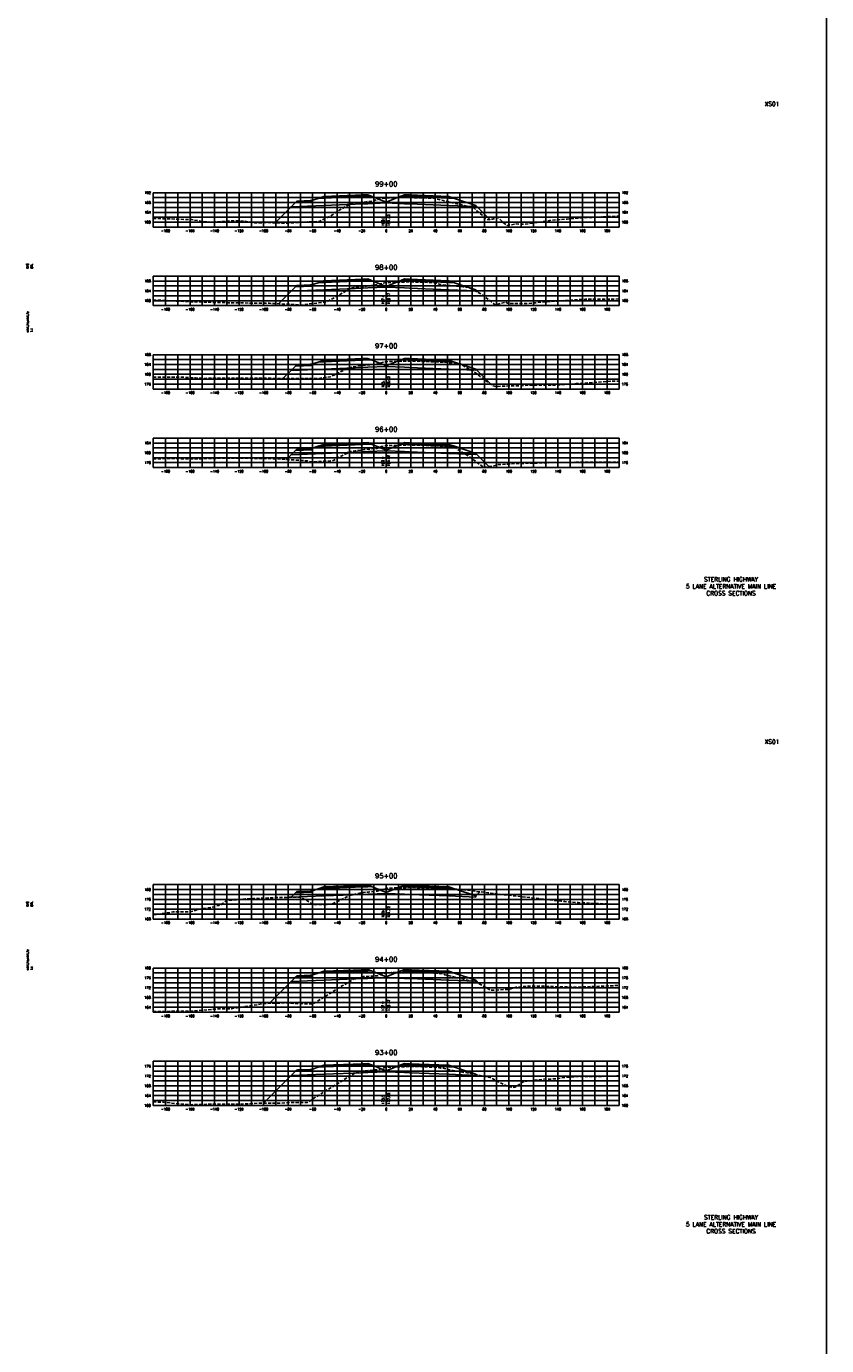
# Model space of a CAD drawing. Extents: x 37 to 10140, y -1968 to 9206.
# Tile 55 of 105: x 1497 to 2149, y 5124 to 6200. Entities that reach past the tile are written whole.
import ezdxf
from ezdxf.enums import TextEntityAlignment as Align

# ---------------------------------------------------------------- set-up
doc = ezdxf.new("R2010")
doc.units = 0
doc.header["$LTSCALE"] = 20
doc.header["$MEASUREMENT"] = 0
doc.linetypes.add('HIDDEN_050%', pattern=[0.1875, 0.125, -0.0625])
doc.layers.get('0').update_dxf_attribs({"color": 101})
for name, color, linetype in [('S-AT-TXT175', 6, 'Continuous'), ('S-AT-TXT80', 1, 'Continuous'), ('XDATUM', 3, 'Continuous'), ('XEG', 1, 'HIDDEN_050%'), ('XFG', 2, 'Continuous'), ('XGRID', 251, 'Continuous'), ('XGRIDT', 2, 'Continuous'), ('XREF-BORDER', 7, 'Continuous')]:
    doc.layers.add(name, color=color, linetype=linetype)
doc.styles.add('L100', font='simplex.shx', dxfattribs={"height": 2})
doc.styles.add('L175', font='ROMANSM.shx', dxfattribs={"height": 3.5})
doc.styles.add('L80', font='ROMANSM.shx', dxfattribs={"height": 1.6})

# ---------------------------------------------------------------- blocks, each defined once
blk = doc.blocks.new('03025_00_att1')
at = {"layer": 'S-AT-TXT175', "style": 'L175'}
for tag, p in [('NUM', (32.402, 20.822)), ('LINE1', (30.64, 1.444)), ('LINE2', (30.64, 1.161)), ('LINE3', (30.64, 0.877))]:
    blk.add_attdef(tag, text='', height=0.175, dxfattribs=at).set_placement(p, align=Align.CENTER)
at = {"layer": 'S-AT-TXT80', "style": 'L80'}
for tag, p in [('DESIGNED', (2.094, 14.201)), ('CHECKED', (2.265, 14.201)), ('DRAFTED', (2.436, 14.201)), ('PCTB', (2.094, 11.605)), ('PSCALE', (2.265, 11.605)), ('PVIEW', (2.436, 11.605))]:
    blk.add_attdef(tag, p, '', height=0.08, rotation=90, dxfattribs=at)

msp = doc.modelspace()

# ---------------------------------------------------------------- linework, layer by layer
msp.add_line((2149.1, 7231), (2149.1, -1819.5))
at = {"layer": 'XDATUM', "flags": 128}
for points in [[(1699.4, 6039.5), (1712.4, 6052.6), (1739, 6053.6), (1771, 6054.9), (1775, 6055.1), (1790, 6055.7), (1805, 6055.1), (1809, 6054.9), (1841, 6053.6), (1863, 6052.7), (1863, 6053.6), (1874.6, 6042)], [(1702.1, 5973.5), (1712.4, 5983.9), (1739, 5984.9), (1771, 5986.2), (1775, 5986.4), (1790, 5987), (1805, 5986.4), (1809, 5986.2), (1841, 5984.9), (1863, 5984), (1863, 5984.9), (1865.5, 5982.4)], [(1705.8, 5912.5), (1712.4, 5919.2), (1739, 5920.2), (1771, 5921.5), (1775, 5921.7), (1790, 5922.3), (1805, 5921.7), (1809, 5921.5), (1841, 5920.2), (1863, 5919.3), (1863, 5920.2), (1875.5, 5907.7)], [(1708.5, 5846.6), (1712.4, 5850.5), (1739, 5851.5), (1771, 5852.8), (1775, 5853), (1790, 5853.6), (1805, 5853), (1809, 5852.8), (1841, 5851.5), (1863, 5850.6), (1863, 5851.5), (1873.7, 5840.8)], [(1712.4, 5489.7), (1712.4, 5489.8), (1739, 5490.8), (1771, 5492.1), (1775, 5492.3), (1790, 5492.9), (1805, 5492.3), (1809, 5492.1), (1841, 5490.8), (1863, 5489.9), (1863, 5490.8), (1866.4, 5494.2)], [(1694.6, 5403.2), (1712.4, 5421.1), (1739, 5422.1), (1771, 5423.4), (1775, 5423.6), (1790, 5424.2), (1805, 5423.6), (1809, 5423.4), (1841, 5422.1), (1863, 5421.2), (1863, 5422.1), (1866.1, 5419)], [(1689.9, 5321.9), (1712.4, 5344.4), (1739, 5345.4), (1771, 5346.7), (1775, 5346.9), (1790, 5347.5), (1805, 5346.9), (1809, 5346.7), (1841, 5345.4), (1863, 5344.5), (1863, 5345.4), (1863.3, 5345.1)]]:
    msp.add_lwpolyline(points, dxfattribs=at)
at = {"layer": 'XEG', "flags": 128}
for points in [[(1600, 6042.9), (1603.6, 6043), (1631.6, 6042.1), (1640.7, 6040.5), (1647.5, 6040), (1657.1, 6040.7), (1664.7, 6041.2), (1675, 6040.8), (1682.9, 6039.5), (1693.2, 6039.7), (1708.8, 6039.2), (1725.6, 6040.2), (1735.2, 6040.6), (1742.4, 6044), (1746.2, 6046.1), (1751.7, 6049.7), (1759.7, 6054.5), (1766.2, 6055.6), (1770.1, 6056.2), (1776.4, 6057), (1779.5, 6057.3), (1781.7, 6058.1), (1783.2, 6058.6), (1784.5, 6059), (1787.9, 6059.6), (1790, 6059.7), (1792.8, 6059.8), (1795.4, 6059.9), (1804, 6060.1), (1808.2, 6060.1), (1816.5, 6059.9), (1820.3, 6059.8), (1823.6, 6059.7), (1827.7, 6059.5), (1830.9, 6058.9), (1833.1, 6058.4), (1835.4, 6057.9), (1837.4, 6057.4), (1850.7, 6054.3), (1861.6, 6051.4), (1865.4, 6048), (1872.4, 6042.2), (1874.4, 6042), (1876.7, 6042.6), (1881.2, 6043.8), (1885.2, 6039.9), (1888.5, 6037.4), (1896, 6038.6), (1902, 6038.3), (1913.8, 6039.9), (1923.4, 6041.5), (1937.4, 6042.6), (1943.6, 6043.2), (1961.5, 6044.1), (1980, 6045)], [(1600, 5976.5), (1602.7, 5976.5), (1634.1, 5975), (1642.7, 5974.9), (1642.7, 5974.8), (1664.4, 5974.3), (1664.4, 5974.3), (1664.4, 5974.3), (1664.9, 5974.2), (1666.5, 5974.3), (1671.9, 5974.2), (1687.7, 5974), (1694.9, 5973.9), (1702.9, 5973.5), (1721.2, 5972.5), (1729.6, 5973.7), (1740.2, 5974.7), (1743, 5975.9), (1749.1, 5979.3), (1752.6, 5981.3), (1760.9, 5986.3), (1763.6, 5986.7), (1772.8, 5987.6), (1778.2, 5988.5), (1781.1, 5988.9), (1781.6, 5989), (1784.7, 5989.7), (1787.5, 5990.4), (1788.6, 5990.7), (1790, 5990.8), (1794.2, 5990.9), (1796.1, 5991), (1807.2, 5991.3), (1809, 5991.4), (1810.8, 5991.3), (1820.9, 5991), (1822.5, 5991), (1828.3, 5990.7), (1829.4, 5990.5), (1833.2, 5989.6), (1835.5, 5989.1), (1836.5, 5988.9), (1852.8, 5987.4), (1857.3, 5986.7), (1866.7, 5981.8), (1868, 5981), (1877.5, 5973.8), (1878.8, 5972.7), (1880, 5972.9), (1887.6, 5974.8), (1888.8, 5974), (1893.5, 5973.6), (1895.8, 5973.6), (1906.3, 5973.6), (1911, 5974.3), (1929.2, 5975.7), (1931, 5975.8), (1937.3, 5976.2), (1952.4, 5977.2), (1969, 5977.2), (1980, 5977.4)], [(1600, 5913.6), (1623.8, 5913.6), (1634.5, 5913.1), (1640.6, 5912.7), (1651.6, 5912.8), (1679.2, 5912.9), (1694.6, 5912.8), (1705.2, 5912.5), (1725.2, 5912.5), (1734.8, 5912.7), (1744.5, 5914), (1747.2, 5915.3), (1755.4, 5919.2), (1758.7, 5921.2), (1766.7, 5922.6), (1771.2, 5923.4), (1777.9, 5923.9), (1781.8, 5924.2), (1784.3, 5925), (1785.1, 5925.4), (1786.6, 5925.6), (1789.6, 5926.3), (1790, 5926.3), (1794.4, 5926.5), (1796.9, 5926.5), (1805.5, 5926.7), (1810, 5926.8), (1817.9, 5926.6), (1821.8, 5926.5), (1826.9, 5926.2), (1829.3, 5926.2), (1833.3, 5925.9), (1834.8, 5925.8), (1837.1, 5925.9), (1838.3, 5925.8), (1845.5, 5925), (1850.6, 5924.5), (1858.2, 5919.9), (1862, 5917.7), (1872.9, 5909.5), (1877.1, 5906.6), (1879.9, 5906), (1886, 5906.4), (1896.2, 5906.6), (1899.4, 5906.8), (1900.7, 5906.8), (1909.6, 5907.2), (1918.4, 5907.1), (1929, 5907.1), (1945.2, 5908.4), (1973.5, 5910.5), (1980, 5910.3)], [(1600, 5847), (1614.8, 5847.4), (1633, 5847), (1644.2, 5847.3), (1649.6, 5847.5), (1667.3, 5847.6), (1681.6, 5847.5), (1695.5, 5847.3), (1715, 5846.2), (1725.4, 5845.4), (1728.8, 5844.6), (1740.9, 5845.2), (1745.9, 5845.4), (1754.9, 5850.1), (1761, 5853), (1764.6, 5853.6), (1771.9, 5854.6), (1775.6, 5855), (1782.3, 5855.6), (1784, 5856.4), (1786.2, 5857.1), (1788.5, 5857.7), (1790, 5857.9), (1790.2, 5857.9), (1794.6, 5858), (1797.8, 5858.1), (1803.1, 5858.2), (1810.6, 5858.4), (1815.8, 5858.2), (1822.7, 5858), (1826.8, 5857.8), (1830, 5857.6), (1832.6, 5857.4), (1836.7, 5856.9), (1838.5, 5856.8), (1840.2, 5856.7), (1843.7, 5856.3), (1846.4, 5856), (1851.1, 5853), (1857.6, 5849), (1864.2, 5844.1), (1869.2, 5840.3), (1877.6, 5841.3), (1881.4, 5842.5), (1887.9, 5842.7), (1889.3, 5842.8), (1891.4, 5843.1), (1912.6, 5843.7), (1917.3, 5843.9), (1923.3, 5844), (1944.7, 5844.3), (1963, 5844.3), (1980, 5844.4)], [(1600, 5475.3), (1616, 5477.8), (1630, 5477.9), (1638.5, 5480.1), (1647.9, 5481.6), (1653.6, 5483.1), (1655.6, 5483.9), (1659.9, 5487.1), (1669.6, 5487.8), (1675.1, 5488.4), (1681.7, 5488.6), (1698.5, 5489.4), (1711.6, 5489.7), (1720.2, 5489.7), (1725.3, 5487.1), (1730, 5483.7), (1737.4, 5483.8), (1745.4, 5484), (1751.3, 5486.8), (1761.7, 5491.8), (1764.6, 5492.3), (1771.2, 5493.6), (1775.5, 5494), (1782.5, 5494.7), (1785.1, 5495.6), (1786.2, 5496.1), (1788.1, 5496.5), (1790, 5496.9), (1791, 5497.1), (1793.6, 5497.2), (1798.5, 5497.4), (1806.8, 5497.5), (1811.6, 5497.6), (1818.9, 5497.3), (1823.3, 5497.1), (1831, 5496.8), (1831.4, 5496.8), (1846.6, 5496.3), (1850.3, 5496.1), (1853.9, 5495.7), (1869.8, 5493.8), (1870.8, 5493.7), (1872.8, 5493.4), (1878.3, 5492.7), (1881.4, 5492.3), (1910.2, 5489.1), (1914.4, 5488.6), (1917.3, 5488.2), (1932.8, 5486.5), (1935.7, 5486.2), (1946.6, 5485.4), (1948.4, 5485.2), (1953.4, 5485), (1980, 5483.9)], [(1600, 5396.7), (1608.7, 5396.7), (1628.4, 5396.9), (1629.5, 5396.7), (1652.2, 5398.7), (1663.8, 5398.9), (1680.4, 5401.4), (1690.6, 5403.1), (1708.3, 5403.7), (1714.7, 5403.2), (1730.4, 5402.8), (1734.8, 5405.5), (1745.5, 5412.2), (1751.2, 5415.8), (1763.4, 5422.9), (1769.5, 5424.6), (1771.4, 5425), (1774.4, 5425.2), (1782.7, 5425.7), (1785.6, 5426.9), (1786.7, 5427.2), (1790, 5427.9), (1790.3, 5427.9), (1791.7, 5428.2), (1793.9, 5428.3), (1799.5, 5428.4), (1803.2, 5428.4), (1812.6, 5428.6), (1816.3, 5428.5), (1824.7, 5428.2), (1827, 5428), (1832.1, 5427.8), (1833.4, 5427.6), (1835.8, 5427.2), (1837.9, 5426.6), (1842.6, 5425.5), (1850.7, 5423.6), (1851.9, 5423.3), (1862.1, 5420.8), (1863.5, 5420.5), (1873.2, 5415), (1875.5, 5413.9), (1888.1, 5414.6), (1890.1, 5414.5), (1891.5, 5415.2), (1895.8, 5416.4), (1905.8, 5417.2), (1908.4, 5417.3), (1910.8, 5417.3), (1916.9, 5417.2), (1920.6, 5417.1), (1930.9, 5416.8), (1932.9, 5416.7), (1943.6, 5416.5), (1944.8, 5416.4), (1944.8, 5416.4), (1950.8, 5416.7), (1980, 5417.8)], [(1600, 5323), (1608.3, 5322.6), (1621.4, 5321.3), (1629.9, 5320.6), (1650.3, 5321.1), (1668.7, 5321), (1687.9, 5321.9), (1704.2, 5321.9), (1714.6, 5322.5), (1725.7, 5322.4), (1736.4, 5329.3), (1744.2, 5334), (1753.1, 5339.4), (1764.6, 5346.6), (1769, 5347.5), (1772.2, 5348.3), (1776.9, 5348.6), (1783.5, 5349.3), (1786.3, 5350.1), (1788, 5350.6), (1790, 5350.9), (1790.3, 5351), (1792.8, 5351.3), (1796.1, 5351.4), (1800.4, 5351.5), (1806.3, 5351.6), (1813.4, 5351.8), (1818.9, 5351.6), (1825.3, 5351.3), (1828.9, 5351.1), (1832.8, 5350.9), (1834.6, 5350.5), (1836.8, 5350.3), (1840.1, 5349.4), (1843.3, 5348.7), (1852.1, 5347.2), (1857.1, 5346.3), (1870.3, 5343.8), (1874.8, 5342.7), (1887, 5336.6), (1889.8, 5335.1), (1893.2, 5334.7), (1894.9, 5334.8), (1900.9, 5338.8), (1902.2, 5339.6), (1904.5, 5339.9), (1911.2, 5340.5), (1913.8, 5340.8), (1918.5, 5341.4), (1919.6, 5341.6), (1924, 5341.5), (1929.3, 5341.9), (1934.7, 5342.8), (1937.6, 5343), (1941.2, 5343.3), (1946.7, 5343.7), (1954.3, 5343.6), (1958, 5343.5), (1980, 5344.1)]]:
    msp.add_lwpolyline(points, dxfattribs=at)
at = {"layer": 'XFG', "flags": 128}
for points in [[(1790, 6056.4), (1778, 6061.2), (1775, 6061.1), (1771, 6060.9), (1739, 6059.6), (1734.4, 6059.4), (1729, 6057.6), (1729, 6056.6), (1716, 6056.1), (1712.4, 6052.6), (1739, 6053.6), (1771, 6054.9), (1775, 6055.1), (1790, 6055.7), (1790, 6056.4)], [(1729, 6057.6), (1728, 6057.6), (1728, 6057.2), (1718, 6056.8), (1718, 6057.2), (1717, 6057.1), (1716, 6056.1), (1729, 6056.6), (1729, 6057.6)], [(1728, 6057.6), (1718, 6057.2), (1718, 6056.8), (1728, 6057.2), (1728, 6057.6)], [(1775, 6061.4), (1771, 6061.2), (1739, 6060), (1739, 6061), (1734.4, 6059.4), (1739, 6059.6), (1771, 6060.9), (1775, 6061.1), (1778, 6061.2), (1775, 6062.4), (1775, 6061.4)], [(1775, 6062.4), (1771, 6062.2), (1739, 6061), (1739, 6060.6), (1771, 6061.9), (1775, 6062.1), (1775, 6062.4)], [(1775, 6062.1), (1771, 6061.9), (1739, 6060.6), (1739, 6060), (1771, 6061.2), (1775, 6061.4), (1775, 6062.1)], [(1790, 6056.4), (1802, 6061.2), (1805, 6061.1), (1809, 6060.9), (1841, 6059.6), (1845.6, 6059.4), (1863, 6053.6), (1863, 6052.7), (1841, 6053.6), (1809, 6054.9), (1805, 6055.1), (1790, 6055.7)], [(1805, 6062.4), (1802, 6061.2), (1805, 6061.1), (1809, 6060.9), (1841, 6059.6), (1845.6, 6059.4), (1841, 6061), (1841, 6060), (1809, 6061.2), (1805, 6061.4), (1805, 6062.4)], [(1805, 6062.4), (1805, 6062.1), (1809, 6061.9), (1841, 6060.6), (1841, 6061), (1809, 6062.2), (1805, 6062.4)], [(1805, 6062.1), (1805, 6061.4), (1809, 6061.2), (1841, 6060), (1841, 6060.6), (1809, 6061.9), (1805, 6062.1)], [(1712.4, 6052.6), (1712.4, 6052.6), (1699.4, 6039.5)], [(1863, 6053.6), (1863, 6053.6), (1874.6, 6042)], [(1790, 5987.7), (1778, 5992.5), (1775, 5992.4), (1771, 5992.2), (1739, 5990.9), (1734.4, 5990.7), (1729, 5988.9), (1729, 5987.9), (1716, 5987.4), (1712.4, 5983.9), (1739, 5984.9), (1771, 5986.2), (1775, 5986.4), (1790, 5987), (1790, 5987.7)], [(1775, 5992.7), (1771, 5992.5), (1739, 5991.3), (1739, 5992.3), (1734.4, 5990.7), (1739, 5990.9), (1771, 5992.2), (1775, 5992.4), (1778, 5992.5), (1775, 5993.7), (1775, 5992.7)], [(1775, 5993.7), (1771, 5993.5), (1739, 5992.3), (1739, 5991.9), (1771, 5993.2), (1775, 5993.4), (1775, 5993.7)], [(1775, 5993.4), (1771, 5993.2), (1739, 5991.9), (1739, 5991.3), (1771, 5992.5), (1775, 5992.7), (1775, 5993.4)], [(1790, 5987.7), (1802, 5992.5), (1805, 5992.4), (1809, 5992.2), (1841, 5990.9), (1845.6, 5990.7), (1863, 5984.9), (1863, 5984), (1841, 5984.9), (1809, 5986.2), (1805, 5986.4), (1790, 5987)], [(1805, 5993.7), (1802, 5992.5), (1805, 5992.4), (1809, 5992.2), (1841, 5990.9), (1845.6, 5990.7), (1841, 5992.3), (1841, 5991.3), (1809, 5992.5), (1805, 5992.7), (1805, 5993.7)], [(1805, 5993.7), (1805, 5993.4), (1809, 5993.2), (1841, 5991.9), (1841, 5992.3), (1809, 5993.5), (1805, 5993.7)], [(1805, 5993.4), (1805, 5992.7), (1809, 5992.5), (1841, 5991.3), (1841, 5991.9), (1809, 5993.2), (1805, 5993.4)], [(1712.4, 5983.9), (1712.4, 5983.9), (1702.1, 5973.5)], [(1729, 5988.9), (1728, 5988.9), (1728, 5988.5), (1718, 5988.1), (1718, 5988.5), (1717, 5988.4), (1716, 5987.4), (1729, 5987.9), (1729, 5988.9)], [(1728, 5988.9), (1718, 5988.5), (1718, 5988.1), (1728, 5988.5), (1728, 5988.9)], [(1863, 5984.9), (1863, 5984.9), (1865.5, 5982.4)], [(1790, 5923), (1778, 5927.8), (1775, 5927.7), (1771, 5927.5), (1739, 5926.2), (1734.4, 5926), (1729, 5924.2), (1729, 5923.2), (1716, 5922.7), (1712.4, 5919.2), (1739, 5920.2), (1771, 5921.5), (1775, 5921.7), (1790, 5922.3), (1790, 5923)], [(1775, 5928), (1771, 5927.8), (1739, 5926.6), (1739, 5927.6), (1734.4, 5926), (1739, 5926.2), (1771, 5927.5), (1775, 5927.7), (1778, 5927.8), (1775, 5929), (1775, 5928)], [(1775, 5929), (1771, 5928.8), (1739, 5927.6), (1739, 5927.2), (1771, 5928.5), (1775, 5928.7), (1775, 5929)], [(1775, 5928.7), (1771, 5928.5), (1739, 5927.2), (1739, 5926.6), (1771, 5927.8), (1775, 5928), (1775, 5928.7)], [(1790, 5923), (1802, 5927.8), (1805, 5927.7), (1809, 5927.5), (1841, 5926.2), (1845.6, 5926), (1863, 5920.2), (1863, 5919.3), (1841, 5920.2), (1809, 5921.5), (1805, 5921.7), (1790, 5922.3)], [(1805, 5929), (1802, 5927.8), (1805, 5927.7), (1809, 5927.5), (1841, 5926.2), (1845.6, 5926), (1841, 5927.6), (1841, 5926.6), (1809, 5927.8), (1805, 5928), (1805, 5929)], [(1805, 5929), (1805, 5928.7), (1809, 5928.5), (1841, 5927.2), (1841, 5927.6), (1809, 5928.8), (1805, 5929)], [(1805, 5928.7), (1805, 5928), (1809, 5927.8), (1841, 5926.6), (1841, 5927.2), (1809, 5928.5), (1805, 5928.7)], [(1712.4, 5919.2), (1712.4, 5919.2), (1705.8, 5912.5)], [(1729, 5924.2), (1728, 5924.2), (1728, 5923.8), (1718, 5923.4), (1718, 5923.8), (1717, 5923.7), (1716, 5922.7), (1729, 5923.2), (1729, 5924.2)], [(1728, 5924.2), (1718, 5923.8), (1718, 5923.4), (1728, 5923.8), (1728, 5924.2)], [(1863, 5920.2), (1863, 5920.2), (1875.5, 5907.7)], [(1712.4, 5850.5), (1712.4, 5850.5), (1708.5, 5846.6)], [(1790, 5854.3), (1778, 5859.1), (1775, 5859), (1771, 5858.8), (1739, 5857.5), (1734.4, 5857.3), (1729, 5855.5), (1729, 5854.5), (1716, 5854), (1712.4, 5850.5), (1739, 5851.5), (1771, 5852.8), (1775, 5853), (1790, 5853.6), (1790, 5854.3)], [(1729, 5855.5), (1728, 5855.5), (1728, 5855.1), (1718, 5854.7), (1718, 5855.1), (1717, 5855), (1716, 5854), (1729, 5854.5), (1729, 5855.5)], [(1728, 5855.5), (1718, 5855.1), (1718, 5854.7), (1728, 5855.1), (1728, 5855.5)], [(1775, 5859.3), (1771, 5859.1), (1739, 5857.9), (1739, 5858.9), (1734.4, 5857.3), (1739, 5857.5), (1771, 5858.8), (1775, 5859), (1778, 5859.1), (1775, 5860.3), (1775, 5859.3)], [(1775, 5860.3), (1771, 5860.1), (1739, 5858.9), (1739, 5858.5), (1771, 5859.8), (1775, 5860), (1775, 5860.3)], [(1775, 5860), (1771, 5859.8), (1739, 5858.5), (1739, 5857.9), (1771, 5859.1), (1775, 5859.3), (1775, 5860)], [(1790, 5854.3), (1802, 5859.1), (1805, 5859), (1809, 5858.8), (1841, 5857.5), (1845.6, 5857.3), (1863, 5851.5), (1863, 5850.6), (1841, 5851.5), (1809, 5852.8), (1805, 5853), (1790, 5853.6)], [(1805, 5860.3), (1802, 5859.1), (1805, 5859), (1809, 5858.8), (1841, 5857.5), (1845.6, 5857.3), (1841, 5858.9), (1841, 5857.9), (1809, 5859.1), (1805, 5859.3), (1805, 5860.3)], [(1805, 5860.3), (1805, 5860), (1809, 5859.8), (1841, 5858.5), (1841, 5858.9), (1809, 5860.1), (1805, 5860.3)], [(1805, 5860), (1805, 5859.3), (1809, 5859.1), (1841, 5857.9), (1841, 5858.5), (1809, 5859.8), (1805, 5860)], [(1863, 5851.5), (1863, 5851.5), (1873.7, 5840.8)], [(1790, 5493.6), (1778, 5498.4), (1775, 5498.3), (1771, 5498.1), (1739, 5496.8), (1734.4, 5496.6), (1729, 5494.8), (1729, 5493.8), (1716, 5493.3), (1712.4, 5489.8), (1739, 5490.8), (1771, 5492.1), (1775, 5492.3), (1790, 5492.9), (1790, 5493.6)], [(1775, 5498.6), (1771, 5498.4), (1739, 5497.2), (1739, 5498.2), (1734.4, 5496.6), (1739, 5496.8), (1771, 5498.1), (1775, 5498.3), (1778, 5498.4), (1775, 5499.6), (1775, 5498.6)], [(1775, 5499.6), (1771, 5499.4), (1739, 5498.2), (1739, 5497.8), (1771, 5499.1), (1775, 5499.3), (1775, 5499.6)], [(1775, 5499.3), (1771, 5499.1), (1739, 5497.8), (1739, 5497.2), (1771, 5498.4), (1775, 5498.6), (1775, 5499.3)], [(1790, 5493.6), (1802, 5498.4), (1805, 5498.3), (1809, 5498.1), (1841, 5496.8), (1845.6, 5496.6), (1863, 5490.8), (1863, 5489.9), (1841, 5490.8), (1809, 5492.1), (1805, 5492.3), (1790, 5492.9)], [(1805, 5499.6), (1802, 5498.4), (1805, 5498.3), (1809, 5498.1), (1841, 5496.8), (1845.6, 5496.6), (1841, 5498.2), (1841, 5497.2), (1809, 5498.4), (1805, 5498.6), (1805, 5499.6)], [(1805, 5499.6), (1805, 5499.3), (1809, 5499.1), (1841, 5497.8), (1841, 5498.2), (1809, 5499.4), (1805, 5499.6)], [(1805, 5499.3), (1805, 5498.6), (1809, 5498.4), (1841, 5497.2), (1841, 5497.8), (1809, 5499.1), (1805, 5499.3)], [(1712.4, 5489.8), (1712.4, 5489.8), (1712.4, 5489.7)], [(1729, 5494.8), (1728, 5494.8), (1728, 5494.4), (1718, 5494), (1718, 5494.4), (1717, 5494.3), (1716, 5493.3), (1729, 5493.8), (1729, 5494.8)], [(1728, 5494.8), (1718, 5494.4), (1718, 5494), (1728, 5494.4), (1728, 5494.8)], [(1863, 5490.8), (1863, 5490.8), (1866.4, 5494.2)], [(1775, 5429.9), (1771, 5429.7), (1739, 5428.5), (1739, 5429.5), (1734.4, 5427.9), (1739, 5428.1), (1771, 5429.4), (1775, 5429.6), (1778, 5429.7), (1775, 5430.9), (1775, 5429.9)], [(1775, 5430.9), (1771, 5430.7), (1739, 5429.5), (1739, 5429.1), (1771, 5430.4), (1775, 5430.6), (1775, 5430.9)], [(1805, 5430.9), (1802, 5429.7), (1805, 5429.6), (1809, 5429.4), (1841, 5428.1), (1845.6, 5427.9), (1841, 5429.5), (1841, 5428.5), (1809, 5429.7), (1805, 5429.9), (1805, 5430.9)], [(1805, 5430.9), (1805, 5430.6), (1809, 5430.4), (1841, 5429.1), (1841, 5429.5), (1809, 5430.7), (1805, 5430.9)], [(1712.4, 5421.1), (1712.4, 5421.1), (1694.6, 5403.2)], [(1790, 5424.9), (1778, 5429.7), (1775, 5429.6), (1771, 5429.4), (1739, 5428.1), (1734.4, 5427.9), (1729, 5426.1), (1729, 5425.1), (1716, 5424.6), (1712.4, 5421.1), (1739, 5422.1), (1771, 5423.4), (1775, 5423.6), (1790, 5424.2), (1790, 5424.9)], [(1729, 5426.1), (1728, 5426.1), (1728, 5425.7), (1718, 5425.3), (1718, 5425.7), (1717, 5425.6), (1716, 5424.6), (1729, 5425.1), (1729, 5426.1)], [(1728, 5426.1), (1718, 5425.7), (1718, 5425.3), (1728, 5425.7), (1728, 5426.1)], [(1775, 5430.6), (1771, 5430.4), (1739, 5429.1), (1739, 5428.5), (1771, 5429.7), (1775, 5429.9), (1775, 5430.6)], [(1790, 5424.9), (1802, 5429.7), (1805, 5429.6), (1809, 5429.4), (1841, 5428.1), (1845.6, 5427.9), (1863, 5422.1), (1863, 5421.2), (1841, 5422.1), (1809, 5423.4), (1805, 5423.6), (1790, 5424.2)], [(1805, 5430.6), (1805, 5429.9), (1809, 5429.7), (1841, 5428.5), (1841, 5429.1), (1809, 5430.4), (1805, 5430.6)], [(1863, 5422.1), (1863, 5422.1), (1866.1, 5419)], [(1790, 5348.2), (1778, 5353), (1775, 5352.9), (1771, 5352.7), (1739, 5351.4), (1734.4, 5351.2), (1729, 5349.4), (1729, 5348.4), (1716, 5347.9), (1712.4, 5344.4), (1739, 5345.4), (1771, 5346.7), (1775, 5346.9), (1790, 5347.5), (1790, 5348.2)], [(1729, 5349.4), (1728, 5349.4), (1728, 5349), (1718, 5348.6), (1718, 5349), (1717, 5348.9), (1716, 5347.9), (1729, 5348.4), (1729, 5349.4)], [(1728, 5349.4), (1718, 5349), (1718, 5348.6), (1728, 5349), (1728, 5349.4)], [(1775, 5353.2), (1771, 5353), (1739, 5351.8), (1739, 5352.8), (1734.4, 5351.2), (1739, 5351.4), (1771, 5352.7), (1775, 5352.9), (1778, 5353), (1775, 5354.2), (1775, 5353.2)], [(1775, 5354.2), (1771, 5354), (1739, 5352.8), (1739, 5352.4), (1771, 5353.7), (1775, 5353.9), (1775, 5354.2)], [(1775, 5353.9), (1771, 5353.7), (1739, 5352.4), (1739, 5351.8), (1771, 5353), (1775, 5353.2), (1775, 5353.9)], [(1790, 5348.2), (1802, 5353), (1805, 5352.9), (1809, 5352.7), (1841, 5351.4), (1845.6, 5351.2), (1863, 5345.4), (1863, 5344.5), (1841, 5345.4), (1809, 5346.7), (1805, 5346.9), (1790, 5347.5)], [(1805, 5354.2), (1802, 5353), (1805, 5352.9), (1809, 5352.7), (1841, 5351.4), (1845.6, 5351.2), (1841, 5352.8), (1841, 5351.8), (1809, 5353), (1805, 5353.2), (1805, 5354.2)], [(1805, 5354.2), (1805, 5353.9), (1809, 5353.7), (1841, 5352.4), (1841, 5352.8), (1809, 5354), (1805, 5354.2)], [(1805, 5353.9), (1805, 5353.2), (1809, 5353), (1841, 5351.8), (1841, 5352.4), (1809, 5353.7), (1805, 5353.9)], [(1863, 5345.4), (1863, 5345.4), (1863.3, 5345.1)], [(1712.4, 5344.4), (1712.4, 5344.4), (1689.9, 5321.9)]]:
    msp.add_lwpolyline(points, dxfattribs=at)
at = {"layer": 'XGRID'}
for p, q in [((1600, 6036), (1600, 6064)), ((1600, 6064), (1980, 6064)), ((1600, 6060), (1980, 6060)), ((1600, 6056), (1980, 6056)), ((1610, 6036), (1610, 6064)), ((1620, 6036), (1620, 6064)), ((1630, 6036), (1630, 6064)), ((1640, 6036), (1640, 6064)), ((1650, 6036), (1650, 6064)), ((1660, 6036), (1660, 6064)), ((1670, 6036), (1670, 6064)), ((1680, 6036), (1680, 6064)), ((1690, 6036), (1690, 6064)), ((1700, 6036), (1700, 6064)), ((1710, 6036), (1710, 6064)), ((1720, 6036), (1720, 6064)), ((1730, 6036), (1730, 6064)), ((1740, 6036), (1740, 6064)), ((1750, 6036), (1750, 6064)), ((1760, 6036), (1760, 6064)), ((1770, 6036), (1770, 6064)), ((1780, 6036), (1780, 6064)), ((1790, 6036), (1790, 6064)), ((1800, 6036), (1800, 6064)), ((1810, 6036), (1810, 6064)), ((1820, 6036), (1820, 6064)), ((1830, 6036), (1830, 6064)), ((1840, 6036), (1840, 6064)), ((1850, 6036), (1850, 6064)), ((1860, 6036), (1860, 6064)), ((1870, 6036), (1870, 6064)), ((1880, 6036), (1880, 6064)), ((1890, 6036), (1890, 6064)), ((1900, 6036), (1900, 6064)), ((1910, 6036), (1910, 6064)), ((1920, 6036), (1920, 6064)), ((1930, 6036), (1930, 6064)), ((1940, 6036), (1940, 6064)), ((1950, 6036), (1950, 6064)), ((1960, 6036), (1960, 6064)), ((1970, 6036), (1970, 6064)), ((1980, 6036), (1980, 6064)), ((1600, 6052), (1980, 6052)), ((1600, 6048), (1980, 6048)), ((1600, 6044), (1980, 6044)), ((1600, 6040), (1980, 6040)), ((1600, 6036), (1980, 6036)), ((1600, 5972), (1600, 5996)), ((1600, 5996), (1980, 5996)), ((1600, 5992), (1980, 5992)), ((1610, 5972), (1610, 5996)), ((1620, 5972), (1620, 5996)), ((1630, 5972), (1630, 5996)), ((1640, 5972), (1640, 5996)), ((1650, 5972), (1650, 5996)), ((1660, 5972), (1660, 5996)), ((1670, 5972), (1670, 5996)), ((1680, 5972), (1680, 5996)), ((1690, 5972), (1690, 5996)), ((1700, 5972), (1700, 5996)), ((1710, 5972), (1710, 5996)), ((1720, 5972), (1720, 5996)), ((1730, 5972), (1730, 5996)), ((1740, 5972), (1740, 5996)), ((1750, 5972), (1750, 5996)), ((1760, 5972), (1760, 5996)), ((1770, 5972), (1770, 5996)), ((1780, 5972), (1780, 5996)), ((1790, 5972), (1790, 5996)), ((1800, 5972), (1800, 5996)), ((1810, 5972), (1810, 5996)), ((1820, 5972), (1820, 5996)), ((1830, 5972), (1830, 5996)), ((1840, 5972), (1840, 5996)), ((1850, 5972), (1850, 5996)), ((1860, 5972), (1860, 5996)), ((1870, 5972), (1870, 5996)), ((1880, 5972), (1880, 5996)), ((1890, 5972), (1890, 5996)), ((1900, 5972), (1900, 5996)), ((1910, 5972), (1910, 5996)), ((1920, 5972), (1920, 5996)), ((1930, 5972), (1930, 5996)), ((1940, 5972), (1940, 5996)), ((1950, 5972), (1950, 5996)), ((1960, 5972), (1960, 5996)), ((1970, 5972), (1970, 5996)), ((1980, 5972), (1980, 5996)), ((1600, 5988), (1980, 5988)), ((1600, 5984), (1980, 5984)), ((1600, 5980), (1980, 5980)), ((1600, 5976), (1980, 5976)), ((1600, 5972), (1980, 5972)), ((1600, 5904), (1600, 5932)), ((1600, 5932), (1980, 5932)), ((1600, 5928), (1980, 5928)), ((1610, 5904), (1610, 5932)), ((1620, 5904), (1620, 5932)), ((1630, 5904), (1630, 5932)), ((1640, 5904), (1640, 5932)), ((1650, 5904), (1650, 5932)), ((1660, 5904), (1660, 5932)), ((1670, 5904), (1670, 5932)), ((1680, 5904), (1680, 5932)), ((1690, 5904), (1690, 5932)), ((1700, 5904), (1700, 5932)), ((1710, 5904), (1710, 5932)), ((1720, 5904), (1720, 5932)), ((1730, 5904), (1730, 5932)), ((1740, 5904), (1740, 5932)), ((1750, 5904), (1750, 5932)), ((1760, 5904), (1760, 5932)), ((1770, 5904), (1770, 5932)), ((1780, 5904), (1780, 5932)), ((1790, 5904), (1790, 5932)), ((1800, 5904), (1800, 5932)), ((1810, 5904), (1810, 5932)), ((1820, 5904), (1820, 5932)), ((1830, 5904), (1830, 5932)), ((1840, 5904), (1840, 5932)), ((1850, 5904), (1850, 5932)), ((1860, 5904), (1860, 5932)), ((1870, 5904), (1870, 5932)), ((1880, 5904), (1880, 5932)), ((1890, 5904), (1890, 5932)), ((1900, 5904), (1900, 5932)), ((1910, 5904), (1910, 5932)), ((1920, 5904), (1920, 5932)), ((1930, 5904), (1930, 5932)), ((1940, 5904), (1940, 5932)), ((1950, 5904), (1950, 5932)), ((1960, 5904), (1960, 5932)), ((1970, 5904), (1970, 5932)), ((1980, 5904), (1980, 5932)), ((1600, 5924), (1980, 5924)), ((1600, 5920), (1980, 5920)), ((1600, 5916), (1980, 5916)), ((1600, 5912), (1980, 5912)), ((1600, 5908), (1980, 5908)), ((1600, 5904), (1980, 5904)), ((1600, 5840), (1600, 5864)), ((1600, 5864), (1980, 5864)), ((1610, 5840), (1610, 5864)), ((1620, 5840), (1620, 5864)), ((1630, 5840), (1630, 5864)), ((1640, 5840), (1640, 5864)), ((1650, 5840), (1650, 5864)), ((1660, 5840), (1660, 5864)), ((1670, 5840), (1670, 5864)), ((1680, 5840), (1680, 5864)), ((1690, 5840), (1690, 5864)), ((1700, 5840), (1700, 5864)), ((1710, 5840), (1710, 5864)), ((1720, 5840), (1720, 5864)), ((1730, 5840), (1730, 5864)), ((1740, 5840), (1740, 5864)), ((1750, 5840), (1750, 5864)), ((1760, 5840), (1760, 5864)), ((1770, 5840), (1770, 5864)), ((1780, 5840), (1780, 5864)), ((1790, 5840), (1790, 5864)), ((1800, 5840), (1800, 5864)), ((1810, 5840), (1810, 5864)), ((1820, 5840), (1820, 5864)), ((1830, 5840), (1830, 5864)), ((1840, 5840), (1840, 5864)), ((1850, 5840), (1850, 5864)), ((1860, 5840), (1860, 5864)), ((1870, 5840), (1870, 5864)), ((1880, 5840), (1880, 5864)), ((1890, 5840), (1890, 5864)), ((1900, 5840), (1900, 5864)), ((1910, 5840), (1910, 5864)), ((1920, 5840), (1920, 5864)), ((1930, 5840), (1930, 5864)), ((1940, 5840), (1940, 5864)), ((1950, 5840), (1950, 5864)), ((1960, 5840), (1960, 5864)), ((1970, 5840), (1970, 5864)), ((1980, 5840), (1980, 5864)), ((1600, 5860), (1980, 5860)), ((1600, 5856), (1980, 5856)), ((1600, 5852), (1980, 5852)), ((1600, 5848), (1980, 5848)), ((1600, 5844), (1980, 5844)), ((1600, 5840), (1980, 5840)), ((1600, 5472), (1600, 5500)), ((1600, 5500), (1980, 5500)), ((1600, 5496), (1980, 5496)), ((1610, 5472), (1610, 5500)), ((1620, 5472), (1620, 5500)), ((1630, 5472), (1630, 5500)), ((1640, 5472), (1640, 5500)), ((1650, 5472), (1650, 5500)), ((1660, 5472), (1660, 5500)), ((1670, 5472), (1670, 5500)), ((1680, 5472), (1680, 5500)), ((1690, 5472), (1690, 5500)), ((1700, 5472), (1700, 5500)), ((1710, 5472), (1710, 5500)), ((1720, 5472), (1720, 5500)), ((1730, 5472), (1730, 5500)), ((1740, 5472), (1740, 5500)), ((1750, 5472), (1750, 5500)), ((1760, 5472), (1760, 5500)), ((1770, 5472), (1770, 5500)), ((1780, 5472), (1780, 5500)), ((1790, 5472), (1790, 5500)), ((1800, 5472), (1800, 5500)), ((1810, 5472), (1810, 5500)), ((1820, 5472), (1820, 5500)), ((1830, 5472), (1830, 5500)), ((1840, 5472), (1840, 5500)), ((1850, 5472), (1850, 5500)), ((1860, 5472), (1860, 5500)), ((1870, 5472), (1870, 5500)), ((1880, 5472), (1880, 5500)), ((1890, 5472), (1890, 5500)), ((1900, 5472), (1900, 5500)), ((1910, 5472), (1910, 5500)), ((1920, 5472), (1920, 5500)), ((1930, 5472), (1930, 5500)), ((1940, 5472), (1940, 5500)), ((1950, 5472), (1950, 5500)), ((1960, 5472), (1960, 5500)), ((1970, 5472), (1970, 5500)), ((1980, 5472), (1980, 5500)), ((1600, 5492), (1980, 5492)), ((1600, 5488), (1980, 5488)), ((1600, 5484), (1980, 5484)), ((1600, 5480), (1980, 5480)), ((1600, 5476), (1980, 5476)), ((1600, 5472), (1980, 5472)), ((1600, 5396), (1600, 5432)), ((1600, 5432), (1980, 5432)), ((1610, 5396), (1610, 5432)), ((1620, 5396), (1620, 5432)), ((1630, 5396), (1630, 5432)), ((1640, 5396), (1640, 5432)), ((1650, 5396), (1650, 5432)), ((1660, 5396), (1660, 5432)), ((1670, 5396), (1670, 5432)), ((1680, 5396), (1680, 5432)), ((1690, 5396), (1690, 5432)), ((1700, 5396), (1700, 5432)), ((1710, 5396), (1710, 5432)), ((1720, 5396), (1720, 5432)), ((1730, 5396), (1730, 5432)), ((1740, 5396), (1740, 5432)), ((1750, 5396), (1750, 5432)), ((1760, 5396), (1760, 5432)), ((1770, 5396), (1770, 5432)), ((1780, 5396), (1780, 5432)), ((1790, 5396), (1790, 5432)), ((1800, 5396), (1800, 5432)), ((1810, 5396), (1810, 5432)), ((1820, 5396), (1820, 5432)), ((1830, 5396), (1830, 5432)), ((1840, 5396), (1840, 5432)), ((1850, 5396), (1850, 5432)), ((1860, 5396), (1860, 5432)), ((1870, 5396), (1870, 5432)), ((1880, 5396), (1880, 5432)), ((1890, 5396), (1890, 5432)), ((1900, 5396), (1900, 5432)), ((1910, 5396), (1910, 5432)), ((1920, 5396), (1920, 5432)), ((1930, 5396), (1930, 5432)), ((1940, 5396), (1940, 5432)), ((1950, 5396), (1950, 5432)), ((1960, 5396), (1960, 5432)), ((1970, 5396), (1970, 5432)), ((1980, 5396), (1980, 5432)), ((1600, 5428), (1980, 5428)), ((1600, 5424), (1980, 5424)), ((1600, 5420), (1980, 5420)), ((1600, 5416), (1980, 5416)), ((1600, 5412), (1980, 5412)), ((1600, 5408), (1980, 5408)), ((1600, 5404), (1980, 5404)), ((1600, 5400), (1980, 5400)), ((1600, 5396), (1980, 5396)), ((1600, 5320), (1600, 5356)), ((1600, 5356), (1980, 5356)), ((1610, 5320), (1610, 5356)), ((1620, 5320), (1620, 5356)), ((1630, 5320), (1630, 5356)), ((1640, 5320), (1640, 5356)), ((1650, 5320), (1650, 5356)), ((1660, 5320), (1660, 5356)), ((1670, 5320), (1670, 5356)), ((1680, 5320), (1680, 5356)), ((1690, 5320), (1690, 5356)), ((1700, 5320), (1700, 5356)), ((1710, 5320), (1710, 5356)), ((1720, 5320), (1720, 5356)), ((1730, 5320), (1730, 5356)), ((1740, 5320), (1740, 5356)), ((1750, 5320), (1750, 5356)), ((1760, 5320), (1760, 5356)), ((1770, 5320), (1770, 5356)), ((1780, 5320), (1780, 5356)), ((1790, 5320), (1790, 5356)), ((1800, 5320), (1800, 5356)), ((1810, 5320), (1810, 5356)), ((1820, 5320), (1820, 5356)), ((1830, 5320), (1830, 5356)), ((1840, 5320), (1840, 5356)), ((1850, 5320), (1850, 5356)), ((1860, 5320), (1860, 5356)), ((1870, 5320), (1870, 5356)), ((1880, 5320), (1880, 5356)), ((1890, 5320), (1890, 5356)), ((1900, 5320), (1900, 5356)), ((1910, 5320), (1910, 5356)), ((1920, 5320), (1920, 5356)), ((1930, 5320), (1930, 5356)), ((1940, 5320), (1940, 5356)), ((1950, 5320), (1950, 5356)), ((1960, 5320), (1960, 5356)), ((1970, 5320), (1970, 5356)), ((1980, 5320), (1980, 5356)), ((1600, 5352), (1980, 5352)), ((1600, 5348), (1980, 5348)), ((1600, 5344), (1980, 5344)), ((1600, 5340), (1980, 5340)), ((1600, 5336), (1980, 5336)), ((1600, 5332), (1980, 5332)), ((1600, 5328), (1980, 5328)), ((1600, 5324), (1980, 5324)), ((1600, 5320), (1980, 5320))]:
    msp.add_line(p, q, dxfattribs=at)

# ---------------------------------------------------------------- block references
at = {"layer": 'XREF-BORDER'}
ref = msp.add_blockref('03025_00_att1', (1456.4, 5718.2), dxfattribs=dict(at, xscale=20, yscale=20, zscale=20))
ref.add_attrib('LINE1', 'STERLING HIGHWAY', dxfattribs={"layer": 'S-AT-TXT175', "height": 3.5, "style": 'L175'}).set_placement((2071.1, 5747.1), align=Align.CENTER)
ref.add_attrib('LINE2', '5 LANE ALTERNATIVE MAIN LINE', dxfattribs={"layer": 'S-AT-TXT175', "height": 3.5, "style": 'L175'}).set_placement((2071.1, 5741.4), align=Align.CENTER)
ref.add_attrib('LINE3', 'CROSS SECTIONS', dxfattribs={"layer": 'S-AT-TXT175', "height": 3.5, "style": 'L175'}).set_placement((2071.1, 5735.8), align=Align.CENTER)
ref.add_attrib('NUM', 'XS01', dxfattribs={"layer": 'S-AT-TXT175', "height": 3.5, "style": 'L175'}).set_placement((2104.5, 6134.7), align=Align.CENTER)
ref.add_attrib('DESIGNED', 'CAB', (1498.3, 6002.2), dxfattribs={"layer": 'S-AT-TXT80', "height": 1.6, "rotation": 90, "style": 'L80'})
ref.add_attrib('CHECKED', 'DRL', (1501.7, 6002.2), dxfattribs={"layer": 'S-AT-TXT80', "height": 1.6, "rotation": 90, "style": 'L80'})
ref.add_attrib('PCTB', 'adot_hs,adot_fs', (1498.3, 5950.3), dxfattribs={"layer": 'S-AT-TXT80', "height": 1.6, "rotation": 90, "style": 'L80'})
ref.add_attrib('PSCALE', '1:1', (1501.7, 5950.3), dxfattribs={"layer": 'S-AT-TXT80', "height": 1.6, "rotation": 90, "style": 'L80'})
ref = msp.add_blockref('03025_00_att1', (1456.4, 5198.2), dxfattribs=dict(at, xscale=20, yscale=20, zscale=20))
ref.add_attrib('LINE1', 'STERLING HIGHWAY', dxfattribs={"layer": 'S-AT-TXT175', "height": 3.5, "style": 'L175'}).set_placement((2071.1, 5227.1), align=Align.CENTER)
ref.add_attrib('LINE2', '5 LANE ALTERNATIVE MAIN LINE', dxfattribs={"layer": 'S-AT-TXT175', "height": 3.5, "style": 'L175'}).set_placement((2071.1, 5221.4), align=Align.CENTER)
ref.add_attrib('LINE3', 'CROSS SECTIONS', dxfattribs={"layer": 'S-AT-TXT175', "height": 3.5, "style": 'L175'}).set_placement((2071.1, 5215.8), align=Align.CENTER)
ref.add_attrib('NUM', 'XS01', dxfattribs={"layer": 'S-AT-TXT175', "height": 3.5, "style": 'L175'}).set_placement((2104.5, 5614.7), align=Align.CENTER)
ref.add_attrib('DESIGNED', 'CAB', (1498.3, 5482.2), dxfattribs={"layer": 'S-AT-TXT80', "height": 1.6, "rotation": 90, "style": 'L80'})
ref.add_attrib('CHECKED', 'DRL', (1501.7, 5482.2), dxfattribs={"layer": 'S-AT-TXT80', "height": 1.6, "rotation": 90, "style": 'L80'})
ref.add_attrib('PCTB', 'adot_hs,adot_fs', (1498.3, 5430.3), dxfattribs={"layer": 'S-AT-TXT80', "height": 1.6, "rotation": 90, "style": 'L80'})
ref.add_attrib('PSCALE', '1:1', (1501.7, 5430.3), dxfattribs={"layer": 'S-AT-TXT80', "height": 1.6, "rotation": 90, "style": 'L80'})

# ---------------------------------------------------------------- texts
at = {"layer": 'XGRIDT', "style": 'L100'}
for s, p in [('99+00', (1790, 6068)), ('98+00', (1790, 6000)), ('97+00', (1790, 5936)), ('96+00', (1790, 5868)), ('95+00', (1790, 5504)), ('94+00', (1790, 5436)), ('93+00', (1790, 5360))]:
    msp.add_text(s, height=4, dxfattribs=at).set_placement(p, align=Align.BOTTOM_CENTER)
for s, p in [('192', (1598, 6064)), ('188', (1598, 6056)), ('184', (1598, 6048)), ('180', (1598, 6040)), ('188', (1598, 5992)), ('184', (1598, 5984)), ('180', (1598, 5976)), ('188', (1598, 5932)), ('184', (1598, 5924)), ('180', (1598, 5916)), ('176', (1598, 5908)), ('184', (1598, 5860)), ('180', (1598, 5852)), ('176', (1598, 5844)), ('180', (1598, 5496)), ('176', (1598, 5488)), ('172', (1598, 5480)), ('168', (1598, 5472)), ('180', (1598, 5432)), ('176', (1598, 5424)), ('172', (1598, 5416)), ('168', (1598, 5408)), ('164', (1598, 5400)), ('176', (1598, 5352)), ('172', (1598, 5344)), ('168', (1598, 5336)), ('164', (1598, 5328)), ('160', (1598, 5320))]:
    msp.add_text(s, height=2, dxfattribs=at).set_placement(p, align=Align.MIDDLE_RIGHT)
for s, p in [('192', (1982, 6064)), ('188', (1982, 6056)), ('184', (1982, 6048)), ('180', (1982, 6040)), ('188', (1982, 5992)), ('184', (1982, 5984)), ('180', (1982, 5976)), ('188', (1982, 5932)), ('184', (1982, 5924)), ('180', (1982, 5916)), ('176', (1982, 5908)), ('184', (1982, 5860)), ('180', (1982, 5852)), ('176', (1982, 5844)), ('180', (1982, 5496)), ('176', (1982, 5488)), ('172', (1982, 5480)), ('168', (1982, 5472)), ('180', (1982, 5432)), ('176', (1982, 5424)), ('172', (1982, 5416)), ('168', (1982, 5408)), ('164', (1982, 5400)), ('176', (1982, 5352)), ('172', (1982, 5344)), ('168', (1982, 5336)), ('164', (1982, 5328)), ('160', (1982, 5320))]:
    msp.add_text(s, height=2, dxfattribs=at).set_placement(p, align=Align.MIDDLE_LEFT)
for s, p in [('189.9', (1789, 6037)), ('187.4', (1789, 5973)), ('185.1', (1789, 5905)), ('182.9', (1789, 5841)), ('180.4', (1789, 5473)), ('177.9', (1789, 5397)), ('175.5', (1789, 5321))]:
    msp.add_text(s, height=2, rotation=90, dxfattribs=at).set_placement(p, align=Align.BOTTOM_LEFT)
for s, p in [('191.12', (1791, 6037)), ('188.77', (1791, 5973)), ('186.42', (1791, 5905)), ('184.07', (1791, 5841)), ('181.72', (1791, 5473)), ('179.37', (1791, 5397)), ('177.02', (1791, 5321))]:
    msp.add_text(s, height=2, rotation=90, dxfattribs=at).set_placement(p, align=Align.TOP_LEFT)
for s, p in [('-180', (1610, 6034)), ('-160', (1630, 6034)), ('-140', (1650, 6034)), ('-120', (1670, 6034)), ('-100', (1690, 6034)), ('-80', (1710, 6034)), ('-60', (1730, 6034)), ('-40', (1750, 6034)), ('-20', (1770, 6034)), ('0', (1790, 6034)), ('20', (1810, 6034)), ('40', (1830, 6034)), ('60', (1850, 6034)), ('80', (1870, 6034)), ('100', (1890, 6034)), ('120', (1910, 6034)), ('140', (1930, 6034)), ('160', (1950, 6034)), ('180', (1970, 6034)), ('-180', (1610, 5970)), ('-160', (1630, 5970)), ('-140', (1650, 5970)), ('-120', (1670, 5970)), ('-100', (1690, 5970)), ('-80', (1710, 5970)), ('-60', (1730, 5970)), ('-40', (1750, 5970)), ('-20', (1770, 5970)), ('0', (1790, 5970)), ('20', (1810, 5970)), ('40', (1830, 5970)), ('60', (1850, 5970)), ('80', (1870, 5970)), ('100', (1890, 5970)), ('120', (1910, 5970)), ('140', (1930, 5970)), ('160', (1950, 5970)), ('180', (1970, 5970)), ('-180', (1610, 5902)), ('-160', (1630, 5902)), ('-140', (1650, 5902)), ('-120', (1670, 5902)), ('-100', (1690, 5902)), ('-80', (1710, 5902)), ('-60', (1730, 5902)), ('-40', (1750, 5902)), ('-20', (1770, 5902)), ('0', (1790, 5902)), ('20', (1810, 5902)), ('40', (1830, 5902)), ('60', (1850, 5902)), ('80', (1870, 5902)), ('100', (1890, 5902)), ('120', (1910, 5902)), ('140', (1930, 5902)), ('160', (1950, 5902)), ('180', (1970, 5902)), ('-180', (1610, 5838)), ('-160', (1630, 5838)), ('-140', (1650, 5838)), ('-120', (1670, 5838)), ('-100', (1690, 5838)), ('-80', (1710, 5838)), ('-60', (1730, 5838)), ('-40', (1750, 5838)), ('-20', (1770, 5838)), ('0', (1790, 5838)), ('20', (1810, 5838)), ('40', (1830, 5838)), ('60', (1850, 5838)), ('80', (1870, 5838)), ('100', (1890, 5838)), ('120', (1910, 5838)), ('140', (1930, 5838)), ('160', (1950, 5838)), ('180', (1970, 5838)), ('-180', (1610, 5470)), ('-160', (1630, 5470)), ('-140', (1650, 5470)), ('-120', (1670, 5470)), ('-100', (1690, 5470)), ('-80', (1710, 5470)), ('-60', (1730, 5470)), ('-40', (1750, 5470)), ('-20', (1770, 5470)), ('0', (1790, 5470)), ('20', (1810, 5470)), ('40', (1830, 5470)), ('60', (1850, 5470)), ('80', (1870, 5470)), ('100', (1890, 5470)), ('120', (1910, 5470)), ('140', (1930, 5470)), ('160', (1950, 5470)), ('180', (1970, 5470)), ('-180', (1610, 5394)), ('-160', (1630, 5394)), ('-140', (1650, 5394)), ('-120', (1670, 5394)), ('-100', (1690, 5394)), ('-80', (1710, 5394)), ('-60', (1730, 5394)), ('-40', (1750, 5394)), ('-20', (1770, 5394)), ('0', (1790, 5394)), ('20', (1810, 5394)), ('40', (1830, 5394)), ('60', (1850, 5394)), ('80', (1870, 5394)), ('100', (1890, 5394)), ('120', (1910, 5394)), ('140', (1930, 5394)), ('160', (1950, 5394)), ('180', (1970, 5394)), ('-180', (1610, 5318)), ('-160', (1630, 5318)), ('-140', (1650, 5318)), ('-120', (1670, 5318)), ('-100', (1690, 5318)), ('-80', (1710, 5318)), ('-60', (1730, 5318)), ('-40', (1750, 5318)), ('-20', (1770, 5318)), ('0', (1790, 5318)), ('20', (1810, 5318)), ('40', (1830, 5318)), ('60', (1850, 5318)), ('80', (1870, 5318)), ('100', (1890, 5318)), ('120', (1910, 5318)), ('140', (1930, 5318)), ('160', (1950, 5318)), ('180', (1970, 5318))]:
    msp.add_text(s, height=2, dxfattribs=at).set_placement(p, align=Align.TOP_CENTER)

doc.saveas('drawing.dxf')
